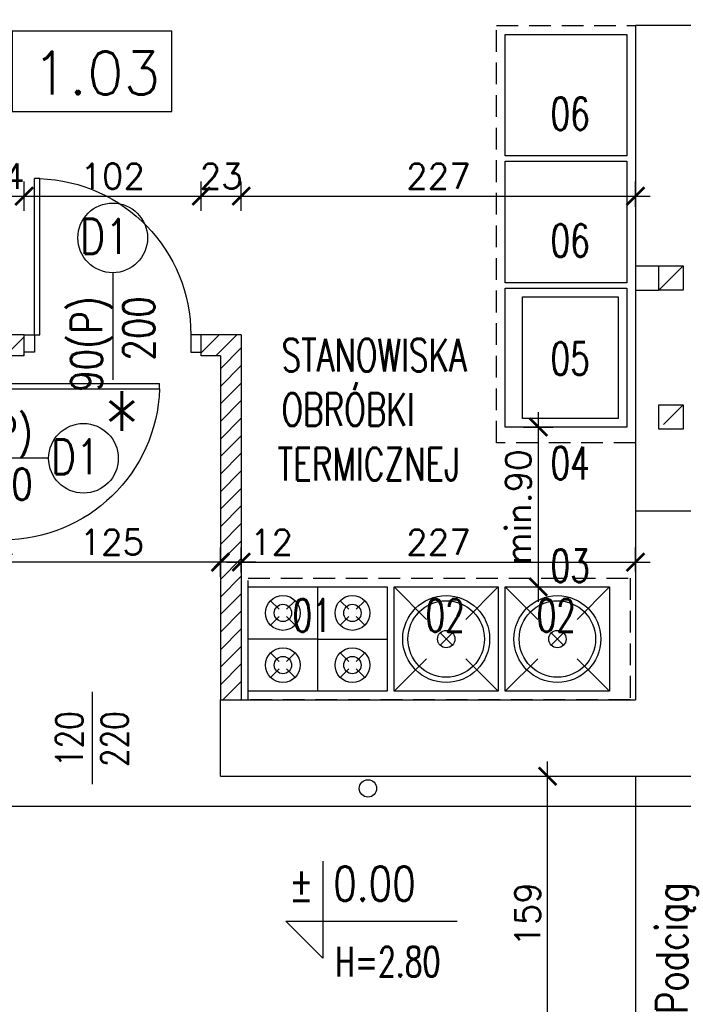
# Model space of a CAD drawing. Header units: millimetres. Extents: x 31969 to 285678, y -69766 to -5517.
# Tile 27 of 37: x 142723 to 143105, y -10332 to -9766. Entities that reach past the tile are written whole.
import ezdxf
from ezdxf.lldxf.tags import DXFTag

# ---------------------------------------------------------------- set-up
doc = ezdxf.new("R2010")
doc.units = ezdxf.units.MM
doc.linetypes.add('HIDDEN', pattern=[0.375, 0.25, -0.125])
doc.linetypes.add('KRE_16_8', pattern=[24, 16, -8])
for name, color, linetype in [('a-biblioteka', 251, 'Continuous'), ('a-koty', 1, 'Continuous'), ('a-opis 1', 3, 'Continuous'), ('a-opis 3', 15, 'Continuous'), ('a-opis stolarki 1', 3, 'Continuous'), ('a-opis stolarki 2', 1, 'Continuous'), ('a-opis technologii 2', 12, 'Continuous'), ('a-przekrój 1', 3, 'Continuous'), ('a-przekrój 2', 251, 'Continuous'), ('a-stolarka drzwiowa', 3, 'Continuous'), ('a-stolarka okienna', 3, 'Continuous'), ('a-wentylacja', 3, 'Continuous'), ('a-wymiary', 11, 'Continuous'), ('a-wyposażenie', 84, 'Continuous'), ('a-ściany działowe projektowane', 5, 'Continuous'), ('a-ściany istniejące murowane', 6, 'Continuous')]:
    doc.layers.add(name, color=color, linetype=linetype)
doc.layers.add('a-pomocnicza', color=42, linetype='Continuous', plot=False)
doc.styles.add('MAREK', font='simplex.shx')
doc.styles.add('RS01507', font='romans.shx', dxfattribs={"width": 0.7, "height": 0.15})
doc.styles.add('WYMIAR', font='romans.shx', dxfattribs={"width": 0.8})
tags = doc.linetypes.add('DASHED', pattern=[0.75, 0.5, -0.25]).pattern_tags.tags
tags[6:7] = [DXFTag(74, 4), DXFTag(75, 0), DXFTag(340, '0'), DXFTag(46, 1.0), DXFTag(50, 0.0), DXFTag(44, 0.0), DXFTag(45, 0.0)]
tags[4:5] = [DXFTag(74, 4), DXFTag(75, 0), DXFTag(340, '0'), DXFTag(46, 1.0), DXFTag(50, 0.0), DXFTag(44, 0.0), DXFTag(45, 0.0)]
doc.dimstyles.new('MAREK', dxfattribs={"dimscale": 0.85, "dimtxt": 17, "dimasz": 12, "dimexe": 10, "dimexo": 0.625, "dimgap": 5, "dimtad": 1, "dimdec": 1, "dimdsep": 46, "dimtxsty": 'MAREK', "dimblk1": 'ARCHTICK', "dimblk2": 'ARCHTICK', "dimsah": 1, "dimcen": 2.5, "dimdle": 10, "dimadec": 0, "dimazin": 0, "dimtfac": 1, "dimtdec": 1, "dimtmove": 1, "dimatfit": 3, "dimldrblk": 'ARCHTICK', "dimfxl": 0, "dimtolj": 1, "dimtzin": 0, "dimarcsym": 0})

# ---------------------------------------------------------------- blocks, each defined once
blk = doc.blocks.new('A$C42BE72CD')
at = {"layer": 'a-stolarka drzwiowa'}
for p, q in [((6, 99.95), (0, 99.95)), ((6, 89.95), (6, 99.95)), ((96, 89.95), (96, 99.95)), ((96, 99.95), (102, 99.95)), ((0, 89.95), (6, 89.95)), ((6, 89.95), (9, 89.95)), ((6, 89.95), (6, 0)), ((9, 89.95), (9, 0)), ((102, 89.95), (96, 89.95)), ((9, 0), (6, 0))]:
    blk.add_line(p, q, dxfattribs=at)
at = {"layer": 'a-stolarka drzwiowa', "linetype": 'DASHED', "lineweight": 25, "ltscale": 20}
blk.add_arc((6, 89.95), 90, 271.9102, 0, dxfattribs=at)
blk = doc.blocks.new('_ARCHTICK')
at = {"color": 0, "linetype": 'ByBlock', "const_width": 0.15}
blk.add_lwpolyline([(-0.5, -0.5), (0.5, 0.5)], dxfattribs=at)
blk = doc.blocks.new('*D1378')
at = {"layer": 'a-wyposażenie', "color": 0, "lineweight": -2}
for p, q in [((143021.07, -9991.6), (143021.07, -10100.6)), ((143012.57, -10000.1), (143029.57, -10000.1)), ((143012.57, -10092.1), (143029.57, -10092.1))]:
    blk.add_line(p, q, dxfattribs=at)
at = {"layer": 'DEFPOINTS', "color": 0}
for p in [(143012.03, -10000.1), (143012.03, -10092.1), (143021.07, -10092.1)]:
    blk.add_point(p, dxfattribs=at)
at = {"layer": 'a-wyposażenie', "color": 0, "linetype": 'ByBlock', "lineweight": -2, "xscale": 10.2, "yscale": 10.2, "zscale": 10.2}
for p, rotation in [((143021.07, -10000.1), 90), ((143021.07, -10092.1), 270)]:
    blk.add_blockref('_ARCHTICK', p, dxfattribs=dict(at, rotation=rotation))
at = {"layer": 'a-wyposażenie', "color": 0, "ltscale": 100, "insert": (143009.6, -10046.1), "char_height": 14.45, "attachment_point": 5, "rotation": 90, "style": 'MAREK'}
blk.add_mtext('\\A1;min.90', dxfattribs=at)
blk = doc.blocks.new('*D1383')
at = {"layer": 'a-wymiary', "color": 0, "lineweight": -2, "ltscale": 100}
for p, q in [((142838.07, -10086.36), (142838.07, -10069.36)), ((142850.07, -10083.84), (142850.07, -10069.36)), ((142858.57, -10077.86), (142829.57, -10077.86))]:
    blk.add_line(p, q, dxfattribs=at)
at = {"layer": 'DEFPOINTS', "color": 0}
for p in [(142838.07, -10077.86), (142850.07, -10084.37), (142838.07, -10088.05)]:
    blk.add_point(p, dxfattribs=at)
at = {"layer": 'a-wymiary', "color": 0, "linetype": 'ByBlock', "lineweight": -2, "xscale": 10.2, "yscale": 10.2, "zscale": 10.2, "rotation": 180}
blk.add_blockref('_ARCHTICK', (142838.07, -10077.86), dxfattribs=at)
at = {"layer": 'a-wymiary', "color": 0, "linetype": 'ByBlock', "lineweight": -2, "xscale": 10.2, "yscale": 10.2, "zscale": 10.2}
blk.add_blockref('_ARCHTICK', (142850.07, -10077.86), dxfattribs=at)
at = {"layer": 'a-wymiary', "color": 0, "ltscale": 100, "insert": (142867.49, -10066.38), "char_height": 14.45, "attachment_point": 5, "style": 'MAREK'}
blk.add_mtext('\\A1;12', dxfattribs=at)
blk = doc.blocks.new('*D1384')
at = {"layer": 'a-wymiary', "color": 0, "lineweight": -2, "ltscale": 100}
for p, q in [((142713.07, -10083.21), (142713.07, -10069.36)), ((142838.07, -10086.36), (142838.07, -10069.36)), ((142846.57, -10077.86), (142704.57, -10077.86))]:
    blk.add_line(p, q, dxfattribs=at)
at = {"layer": 'DEFPOINTS', "color": 0}
for p in [(142713.07, -10077.86), (142713.07, -10083.74), (142838.07, -10088.05)]:
    blk.add_point(p, dxfattribs=at)
at = {"layer": 'a-wymiary', "color": 0, "linetype": 'ByBlock', "lineweight": -2, "xscale": 10.2, "yscale": 10.2, "zscale": 10.2, "rotation": 180}
blk.add_blockref('_ARCHTICK', (142713.07, -10077.86), dxfattribs=at)
at = {"layer": 'a-wymiary', "color": 0, "linetype": 'ByBlock', "lineweight": -2, "xscale": 10.2, "yscale": 10.2, "zscale": 10.2}
blk.add_blockref('_ARCHTICK', (142838.07, -10077.86), dxfattribs=at)
at = {"layer": 'a-wymiary', "color": 0, "ltscale": 100, "insert": (142775.57, -10066.38), "char_height": 14.45, "attachment_point": 5, "style": 'MAREK'}
blk.add_mtext('\\A1;125', dxfattribs=at)
blk = doc.blocks.new('*D1388')
at = {"layer": 'a-wymiary', "color": 0, "lineweight": -2, "ltscale": 100}
for p, q in [((142701.07, -9875.72), (142701.07, -9858.72)), ((142725.07, -9875.72), (142725.07, -9858.72)), ((142692.57, -9867.22), (142733.57, -9867.22))]:
    blk.add_line(p, q, dxfattribs=at)
at = {"layer": 'DEFPOINTS', "color": 0}
for p in [(142725.07, -9867.22), (142701.07, -9949.66), (142725.07, -9949.66)]:
    blk.add_point(p, dxfattribs=at)
at = {"layer": 'a-wymiary', "color": 0, "linetype": 'ByBlock', "lineweight": -2, "xscale": 10.2, "yscale": 10.2, "zscale": 10.2, "rotation": 180}
blk.add_blockref('_ARCHTICK', (142701.07, -9867.22), dxfattribs=at)
at = {"layer": 'a-wymiary', "color": 0, "linetype": 'ByBlock', "lineweight": -2, "xscale": 10.2, "yscale": 10.2, "zscale": 10.2}
blk.add_blockref('_ARCHTICK', (142725.07, -9867.22), dxfattribs=at)
at = {"layer": 'a-wymiary', "color": 0, "ltscale": 100, "insert": (142713.07, -9855.74), "char_height": 14.45, "attachment_point": 5, "style": 'MAREK'}
blk.add_mtext('\\A1;24', dxfattribs=at)
blk = doc.blocks.new('*D1389')
at = {"layer": 'a-wymiary', "color": 0, "lineweight": -2, "ltscale": 100}
for p, q in [((142725.07, -9875.72), (142725.07, -9858.72)), ((142827.07, -9875.72), (142827.07, -9858.72)), ((142716.57, -9867.22), (142835.57, -9867.22))]:
    blk.add_line(p, q, dxfattribs=at)
at = {"layer": 'DEFPOINTS', "color": 0}
for p in [(142827.07, -9867.22), (142725.07, -9947.54), (142827.07, -9949.66)]:
    blk.add_point(p, dxfattribs=at)
at = {"layer": 'a-wymiary', "color": 0, "linetype": 'ByBlock', "lineweight": -2, "xscale": 10.2, "yscale": 10.2, "zscale": 10.2, "rotation": 180}
blk.add_blockref('_ARCHTICK', (142725.07, -9867.22), dxfattribs=at)
at = {"layer": 'a-wymiary', "color": 0, "linetype": 'ByBlock', "lineweight": -2, "xscale": 10.2, "yscale": 10.2, "zscale": 10.2}
blk.add_blockref('_ARCHTICK', (142827.07, -9867.22), dxfattribs=at)
at = {"layer": 'a-wymiary', "color": 0, "ltscale": 100, "insert": (142776.07, -9855.74), "char_height": 14.45, "attachment_point": 5, "style": 'MAREK'}
blk.add_mtext('\\A1;102', dxfattribs=at)
blk = doc.blocks.new('*D1390')
at = {"layer": 'a-wymiary', "color": 0, "lineweight": -2, "ltscale": 100}
for p, q in [((142827.07, -9875.72), (142827.07, -9858.72)), ((142850.07, -9875.72), (142850.07, -9858.72)), ((142818.57, -9867.22), (142858.57, -9867.22))]:
    blk.add_line(p, q, dxfattribs=at)
at = {"layer": 'DEFPOINTS', "color": 0}
for p in [(142850.07, -9867.22), (142827.07, -9949.66), (142850.07, -9949.66)]:
    blk.add_point(p, dxfattribs=at)
at = {"layer": 'a-wymiary', "color": 0, "linetype": 'ByBlock', "lineweight": -2, "xscale": 10.2, "yscale": 10.2, "zscale": 10.2, "rotation": 180}
blk.add_blockref('_ARCHTICK', (142827.07, -9867.22), dxfattribs=at)
at = {"layer": 'a-wymiary', "color": 0, "linetype": 'ByBlock', "lineweight": -2, "xscale": 10.2, "yscale": 10.2, "zscale": 10.2}
blk.add_blockref('_ARCHTICK', (142850.07, -9867.22), dxfattribs=at)
at = {"layer": 'a-wymiary', "color": 0, "ltscale": 100, "insert": (142838.57, -9855.74), "char_height": 14.45, "attachment_point": 5, "style": 'MAREK'}
blk.add_mtext('\\A1;23', dxfattribs=at)
blk = doc.blocks.new('*D1391')
at = {"layer": 'a-wymiary', "color": 0, "lineweight": -2, "ltscale": 100}
for p, q in [((142850.07, -9875.72), (142850.07, -9858.72)), ((143077.07, -9873.45), (143077.07, -9858.72)), ((142841.57, -9867.22), (143085.57, -9867.22))]:
    blk.add_line(p, q, dxfattribs=at)
at = {"layer": 'DEFPOINTS', "color": 0}
for p in [(143077.07, -9867.22), (143077.07, -9873.99), (142850.07, -9949.66)]:
    blk.add_point(p, dxfattribs=at)
at = {"layer": 'a-wymiary', "color": 0, "linetype": 'ByBlock', "lineweight": -2, "xscale": 10.2, "yscale": 10.2, "zscale": 10.2, "rotation": 180}
blk.add_blockref('_ARCHTICK', (142850.07, -9867.22), dxfattribs=at)
at = {"layer": 'a-wymiary', "color": 0, "linetype": 'ByBlock', "lineweight": -2, "xscale": 10.2, "yscale": 10.2, "zscale": 10.2}
blk.add_blockref('_ARCHTICK', (143077.07, -9867.22), dxfattribs=at)
at = {"layer": 'a-wymiary', "color": 0, "ltscale": 100, "insert": (142963.57, -9855.74), "char_height": 14.45, "attachment_point": 5, "style": 'MAREK'}
blk.add_mtext('\\A1;227', dxfattribs=at)
blk = doc.blocks.new('*D1408')
at = {"layer": 'a-wymiary', "color": 0, "lineweight": -2, "ltscale": 100}
for p, q in [((143026.41, -10368.6), (143026.41, -10192.6)), ((143017.91, -10201.1), (143034.91, -10201.1)), ((143034.91, -10360.1), (143017.91, -10360.1))]:
    blk.add_line(p, q, dxfattribs=at)
at = {"layer": 'DEFPOINTS', "color": 0}
for p in [(143014.52, -10201.1), (143026.41, -10201.1), (143041.99, -10360.1)]:
    blk.add_point(p, dxfattribs=at)
at = {"layer": 'a-wymiary', "color": 0, "linetype": 'ByBlock', "lineweight": -2, "xscale": 10.2, "yscale": 10.2, "zscale": 10.2}
for p, rotation in [((143026.41, -10201.1), 90), ((143026.41, -10360.1), 270)]:
    blk.add_blockref('_ARCHTICK', p, dxfattribs=dict(at, rotation=rotation))
at = {"layer": 'a-wymiary', "color": 0, "ltscale": 100, "insert": (143014.94, -10280.6), "char_height": 14.45, "attachment_point": 5, "rotation": 90, "style": 'MAREK'}
blk.add_mtext('\\A1;159', dxfattribs=at)
blk = doc.blocks.new('*D1419')
at = {"layer": 'a-wymiary', "color": 0, "lineweight": -2, "ltscale": 100}
for p, q in [((142850.07, -10083.31), (142850.07, -10069.36)), ((143077.07, -10083.31), (143077.07, -10069.36)), ((142841.57, -10077.86), (143085.57, -10077.86))]:
    blk.add_line(p, q, dxfattribs=at)
at = {"layer": 'DEFPOINTS', "color": 0}
for p in [(143077.07, -10077.86), (142850.07, -10083.84), (143077.07, -10083.84)]:
    blk.add_point(p, dxfattribs=at)
at = {"layer": 'a-wymiary', "color": 0, "linetype": 'ByBlock', "lineweight": -2, "xscale": 10.2, "yscale": 10.2, "zscale": 10.2, "rotation": 180}
blk.add_blockref('_ARCHTICK', (142850.07, -10077.86), dxfattribs=at)
at = {"layer": 'a-wymiary', "color": 0, "linetype": 'ByBlock', "lineweight": -2, "xscale": 10.2, "yscale": 10.2, "zscale": 10.2}
blk.add_blockref('_ARCHTICK', (143077.07, -10077.86), dxfattribs=at)
at = {"layer": 'a-wymiary', "color": 0, "ltscale": 100, "insert": (142963.57, -10066.38), "char_height": 14.45, "attachment_point": 5, "style": 'MAREK'}
blk.add_mtext('\\A1;227', dxfattribs=at)
blk = doc.blocks.new('A$C742963B9')
at = {"layer": 'a-stolarka drzwiowa'}
for p, q in [((6, 88.49), (0, 88.49)), ((6, 78.49), (6, 88.49)), ((86, 78.49), (86, 88.49)), ((86, 88.49), (92, 88.49)), ((0, 78.49), (6, 78.49)), ((86, 78.49), (83, 78.49)), ((83, 78.49), (83, 0)), ((92, 78.49), (86, 78.49)), ((86, 78.49), (86, 0)), ((83, 0), (86, 0))]:
    blk.add_line(p, q, dxfattribs=at)
at = {"layer": 'a-stolarka drzwiowa', "linetype": 'DASHED', "lineweight": 25, "ltscale": 20}
blk.add_arc((84.5, 78.49), 78.5, 180, 268.9051, dxfattribs=at)

msp = doc.modelspace()

# ---------------------------------------------------------------- hatches: boundary and pattern name
at = {"layer": 'a-przekrój 2', "ltscale": 0.1}
h = msp.add_hatch(dxfattribs=at)
h.set_pattern_fill('LINE', color=256, scale=2.25, angle=45)
h.paths.add_polyline_path([(142838.07, -10157.1), (142850.07, -10157.1), (142850.07, -9947.1), (142827.07, -9947.1), (142827.07, -9959.1), (142838.07, -9959.1)])
h.paths.add_polyline_path([(142701.07, -9947.1), (142701.07, -9969.1), (142713.07, -9969.1), (142713.07, -9959.1), (142725.07, -9959.1), (142725.07, -9947.1)])
h.paths.add_polyline_path([(142596.07, -9959.1), (142596.07, -9947.1), (142457.07, -9947.1), (142457.07, -9959.1)])
edge = h.paths.add_edge_path()
edge.add_line((142713.07, -10071.1), (142701.07, -10071.1))
edge.add_line((142701.07, -10071.1), (142701.07, -10139.37))
edge.add_ellipse((142702.26, -10143.25), major_axis=(-9.4, 0), ratio=0.416668, start_angle=82.7651, end_angle=277.2349, ccw=False)
edge.add_line((142701.07, -10147.14), (142701.07, -10157.1))
edge.add_line((142701.07, -10157.1), (142713.07, -10157.1))
edge.add_line((142713.07, -10157.1), (142713.07, -10071.1))
edge = h.paths.add_edge_path(flags=17)
edge.add_ellipse((142702.26, -10143.25), major_axis=(-9.4, 0), ratio=0.416668, start_angle=82.7651, end_angle=277.2349)
edge.add_line((142701.07, -10139.37), (142701.07, -10147.14))

# ---------------------------------------------------------------- linework, layer by layer
at = {"layer": 'a-biblioteka', "linetype": 'DASHED', "lineweight": 25, "ltscale": 20}
msp.add_line((143077.07, -10201.1), (143077.07, -10360.1), dxfattribs=at)
at = {"layer": 'a-koty'}
msp.add_lwpolyline([(142897, -10249.9), (142897, -10305.78), (142875.78, -10284.55), (142974.43, -10284.55)], dxfattribs=at)
at = {"layer": 'a-opis 3'}
msp.add_lwpolyline([(142810.05, -9772.18), (142718.14, -9772.18), (142718.14, -9818.42), (142810.05, -9818.42)], close=True, dxfattribs=at)
at = {"layer": 'a-opis stolarki 1'}
for p, q in [((142776.07, -9911.28), (142776.07, -9972.93)), ((142739.21, -10018.1), (142677.92, -10018.1)), ((142764.33, -10152.54), (142764.33, -10205.65))]:
    msp.add_line(p, q, dxfattribs=at)
at = {"layer": 'a-opis stolarki 2'}
for centre in [(142776.07, -9891.23), (142759.25, -10018.1)]:
    msp.add_circle(centre, 20.05, dxfattribs=at)
at = {"layer": 'a-pomocnicza', "ltscale": 2}
for p, q in [((143077.07, -9907.38), (143090.58, -9907.38)), ((143104.58, -9907.38), (143090.58, -9921.38)), ((143077.07, -9921.38), (143090.58, -9921.38))]:
    msp.add_line(p, q, dxfattribs=at)
msp.add_lwpolyline([(143104.58, -9921.38), (143090.58, -9921.38), (143090.58, -9907.38), (143104.58, -9907.38)], close=True, dxfattribs=at)
at = {"layer": 'a-przekrój 1', "ltscale": 100}
msp.add_circle((142923.03, -10208.06), 5, dxfattribs=at)
at = {"layer": 'a-stolarka okienna', "linetype": 'DASHED', "lineweight": 25, "ltscale": 40}
for p, q in [((143077.07, -10048.38), (143131.74, -10048.38)), ((143522.33, -10218.55), (140656.09, -10218.55))]:
    msp.add_line(p, q, dxfattribs=at)
at = {"layer": 'a-wentylacja', "linetype": 'KRE_16_8'}
msp.add_line((143104.58, -9987.38), (143090.58, -10001.38), dxfattribs=at)
msp.add_lwpolyline([(143104.58, -10001.38), (143090.58, -10001.38), (143090.58, -9987.38), (143104.58, -9987.38)], close=True, dxfattribs=at)
at = {"layer": 'a-wyposażenie'}
for p, q in [((142894.07, -10092.1), (142894.07, -10152.1)), ((142956.76, -10110.78), (142938.07, -10092.1)), ((142979.39, -10110.78), (142998.07, -10092.1)), ((143020.76, -10110.78), (143002.07, -10092.1)), ((143043.39, -10110.78), (143062.07, -10092.1)), ((142867, -10100.03), (142871.95, -10104.98)), ((142881.14, -10100.03), (142876.19, -10104.98)), ((142907, -10100.03), (142911.95, -10104.98)), ((142921.14, -10100.03), (142916.19, -10104.98)), ((142871.95, -10109.22), (142867, -10114.17)), ((142876.19, -10109.22), (142881.14, -10114.17)), ((142911.95, -10109.22), (142907, -10114.17)), ((142916.19, -10109.22), (142921.14, -10114.17)), ((142964.54, -10125.63), (142971.61, -10118.56)), ((142971.61, -10125.63), (142964.54, -10118.56)), ((143028.54, -10125.63), (143035.61, -10118.56)), ((143035.61, -10125.63), (143028.54, -10118.56)), ((142894.07, -10122.1), (142854.07, -10122.1)), ((142894.07, -10122.1), (142934.07, -10122.1)), ((142867, -10130.03), (142871.95, -10134.98)), ((142881.14, -10130.03), (142876.19, -10134.98)), ((142907, -10130.03), (142911.95, -10134.98)), ((142921.14, -10130.03), (142916.19, -10134.98)), ((142938.07, -10152.1), (142956.76, -10133.41)), ((142998.07, -10152.1), (142979.39, -10133.41)), ((143002.07, -10152.1), (143020.76, -10133.41)), ((143062.07, -10152.1), (143043.39, -10133.41)), ((142871.95, -10139.22), (142867, -10144.17)), ((142876.19, -10139.22), (142881.14, -10144.17)), ((142911.95, -10139.22), (142907, -10144.17)), ((142916.19, -10139.22), (142921.14, -10144.17))]:
    msp.add_line(p, q, dxfattribs=at)
at = {"layer": 'a-wyposażenie', "linetype": 'HIDDEN', "ltscale": 50}
for points in [[(142997.07, -10009.1), (142997.07, -9769.1), (143077.07, -9769.1), (143077.07, -10009.1)], [(142854.07, -10087.1), (143074.07, -10087.1), (143074.07, -10157.1), (142854.07, -10157.1)]]:
    msp.add_lwpolyline(points, close=True, dxfattribs=at)
at = {"layer": 'a-wyposażenie'}
for points in [[(143002.03, -9844.1), (143002.03, -9774.1), (143072.03, -9774.1), (143072.03, -9844.1)], [(143002.03, -9917.1), (143002.03, -9847.1), (143072.03, -9847.1), (143072.03, -9917.1)], [(143072.03, -10000.1), (143002.03, -10000.1), (143002.03, -9920.1), (143072.03, -9920.1)], [(143067.03, -9995.1), (143012.03, -9995.1), (143012.03, -9925.1), (143067.03, -9925.1)], [(142934.07, -10092.1), (142934.07, -10152.1), (142854.07, -10152.1), (142854.07, -10092.1)], [(142938.07, -10152.1), (142938.07, -10092.1), (142998.07, -10092.1), (142998.07, -10152.1)], [(143002.07, -10152.1), (143002.07, -10092.1), (143062.07, -10092.1), (143062.07, -10152.1)]]:
    msp.add_lwpolyline(points, close=True, dxfattribs=at)
for centre, radius in [((142874.07, -10107.1), 10), ((142914.07, -10107.1), 10), ((142968.07, -10122.1), 25), ((143032.07, -10122.1), 25), ((142874.07, -10107.1), 5), ((142914.07, -10107.1), 5), ((142968.07, -10122.1), 22), ((143032.07, -10122.1), 22), ((142968.07, -10122.1), 5), ((143032.07, -10122.1), 5), ((142874.07, -10137.1), 10), ((142914.07, -10137.1), 10), ((142874.07, -10137.1), 5), ((142914.07, -10137.1), 5)]:
    msp.add_circle(centre, radius, dxfattribs=at)
at = {"layer": 'a-ściany działowe projektowane', "ltscale": 20}
for p, q in [((142725.07, -9947.1), (142701.07, -9947.1)), ((142725.07, -9959.1), (142725.07, -9947.1)), ((142850.07, -9947.1), (142827.07, -9947.1)), ((142827.07, -9959.1), (142827.07, -9947.1)), ((142850.07, -9947.1), (142850.07, -10157.1)), ((142725.07, -9959.1), (142713.07, -9959.1)), ((142838.07, -9959.1), (142827.07, -9959.1)), ((142838.07, -9959.1), (142838.07, -10157.1))]:
    msp.add_line(p, q, dxfattribs=at)
at = {"layer": 'a-ściany istniejące murowane'}
for p, q in [((143077.07, -9769.1), (143077.07, -10157.1)), ((143121.07, -9769.1), (143077.07, -9769.1)), ((142838.07, -10157.1), (143077.07, -10157.1)), ((142838.07, -10201.1), (142838.07, -10157.1)), ((142838.07, -10201.1), (143121.07, -10201.1))]:
    msp.add_line(p, q, dxfattribs=at)

# ---------------------------------------------------------------- block references
at = {"layer": 'a-stolarka drzwiowa', "ltscale": 100, "xscale": -1}
for p, rotation in [((142725.07, -9857.15), 180), ((142803.02, -9969.1), 90.00000000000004)]:
    msp.add_blockref('A$C42BE72CD', p, dxfattribs=dict(at, rotation=rotation))
at = {"layer": 'a-stolarka drzwiowa', "ltscale": 100, "rotation": 180}
msp.add_blockref('A$C742963B9', (142726.07, -10281.61), dxfattribs=at)

# ---------------------------------------------------------------- texts
at = {"layer": 'a-biblioteka', "insert": (143112.97, -10262.1), "char_height": 18, "width": 35.8438, "attachment_point": 9, "rotation": 90, "style": 'WYMIAR'}
msp.add_mtext('{\\Fromans.shx;\\W1.30304; }Podciąg', dxfattribs=at)
at = {"layer": 'a-koty', "insert": (142877.21, -10253.05), "char_height": 19.8, "width": 462.9754, "attachment_point": 1, "style": 'WYMIAR'}
msp.add_mtext('%%P 0.00', dxfattribs=at)
at = {"layer": 'a-opis 1', "ltscale": 40, "style": 'RS01507', "width": 0.7}
msp.add_text(' H=2.80', height=17.103, dxfattribs=at).set_placement((142895.97, -10316.38))
at = {"layer": 'a-opis 3', "style": 'MAREK'}
msp.add_text('1.03', height=24.659, dxfattribs=at).set_placement((142729.61, -9808.71))
at = {"layer": 'a-opis stolarki 1', "attachment_point": 9, "rotation": 90, "style": 'WYMIAR'}
for s, insert, char_height, width in [('{\\Fromans.shx;\\W2.66019; }\\P{\\Fromans.shx;\\W0.56495; }90(P)\\P{\\Fromans.shx;\\W1.23162; }200', (142800.05, -9924.86), 18, 35.8438), ('{\\Fromans.shx;\\W1.32685; }\\P120\\P220', (142784.98, -10163.65), 15.6, 31.0646)]:
    msp.add_mtext(s, dxfattribs=dict(at, insert=insert, char_height=char_height, width=width))
at = {"layer": 'a-opis stolarki 1', "insert": (142729.99, -10041.97), "char_height": 18, "width": 39.8438, "attachment_point": 9, "style": 'WYMIAR'}
msp.add_mtext('{\\Fromans.shx;\\W2.52130; }\\P{\\Fromans.shx;\\W0.42606; }90(P)\\P{\\Fromans.shx;\\W1.09273; }200', dxfattribs=at)
at = {"layer": 'a-opis stolarki 2', "char_height": 20.047, "width": 23.6587, "attachment_point": 9, "style": 'WYMIAR'}
for insert in [(142785.53, -9900.41), (142768.72, -10027.28)]:
    msp.add_mtext('D1', dxfattribs=dict(at, insert=insert))
at = {"layer": 'a-opis stolarki 2', "insert": (142727.55, -10019.53), "char_height": 40.095, "attachment_point": 7, "style": 'WYMIAR'}
msp.add_mtext_dynamic_manual_height_columns('{\\Fromans.shx;\\W1.55693; }{\\A1;*}', width=124.3193, gutter_width=12.5, heights=[0], dxfattribs=at)
at = {"layer": 'a-opis technologii 2', "ltscale": 40, "style": 'RS01507', "width": 0.7}
for s, p in [('06', (143028.15, -9829.18)), ('06', (143028.15, -9902.18)), ('05', (143028.15, -9970.13)), ('04', (143028.15, -10030.22)), ('03', (143028.15, -10089.33)), ('01', (142879.64, -10117.9)), ('02', (142956.16, -10117.9)), ('02', (143020.16, -10117.9))]:
    msp.add_text(s, height=18.813, dxfattribs=at).set_placement(p)
at = {"layer": 'a-opis technologii 2', "color": 144, "ltscale": 40, "attachment_point": 1, "style": 'RS01507'}
for s, width, insert, char_height in [('{\\Fromans.shx;\\W0.47205; }ANEKS MYCIA SPRZĘTU {\\Fromans.shx;\\W0.47205; }KUCHENNEGO', 242.5787, (142781.65, -9688.62), 18.813), ('{\\Fromans.shx;\\W0.17250; }STANOWISKA {\\Fromans.shx;\\W0.17250; }OBRÓBKI {\\Fromans.shx;\\W0.17250; }TERMICZNEJ', 124.3193, (142871.02, -9949.26), 18.81299)]:
    msp.add_mtext_dynamic_manual_height_columns(s, width=width, gutter_width=12.5, heights=[0], dxfattribs=dict(at, insert=insert, char_height=char_height))

# ---------------------------------------------------------------- dimensions: what is measured, and where the dimension line sits
at = {"layer": 'a-wymiary', "ltscale": 100}
for base, p1, p2, picture, middle in [((142725.07, -9867.22), (142701.07, -9949.66), (142725.07, -9949.66), '*D1388', (142713.07, -9867.22)), ((142850.07, -9867.22), (142827.07, -9949.66), (142850.07, -9949.66), '*D1390', (142838.57, -9867.22)), ((142838.07, -10077.86), (142850.07, -10084.37), (142838.07, -10088.05), '*D1383', (142867.49, -10077.86))]:
    dim = msp.add_linear_dim(base=base, p1=p1, p2=p2, dimstyle='MAREK', dxfattribs=at)
    dim.commit()
    dim.dimension.update_dxf_attribs({"geometry": picture, "text_midpoint": middle, "dimtype": 160})
for base, p1, p2, picture, middle in [((142827.07, -9867.22), (142725.07, -9947.54), (142827.07, -9949.66), '*D1389', (142776.07, -9855.74)), ((143077.07, -9867.22), (142850.07, -9949.66), (143077.07, -9873.99), '*D1391', (142963.57, -9855.74)), ((142713.07, -10077.86), (142838.07, -10088.05), (142713.07, -10083.74), '*D1384', (142775.57, -10066.38)), ((143077.07, -10077.86), (142850.07, -10083.84), (143077.07, -10083.84), '*D1419', (142963.57, -10066.38))]:
    dim = msp.add_linear_dim(base=base, p1=p1, p2=p2, dimstyle='MAREK', dxfattribs=at)
    dim.commit()
    dim.dimension.update_dxf_attribs({"geometry": picture, "text_midpoint": middle})
dim = msp.add_linear_dim(base=(143026.41, -10201.1), p1=(143041.99, -10360.1), p2=(143014.52, -10201.1), angle=90, dimstyle='MAREK', dxfattribs=at)
dim.commit()
dim.dimension.update_dxf_attribs({"geometry": '*D1408', "text_midpoint": (143014.94, -10280.6)})
at = {"layer": 'a-wyposażenie'}
dim = msp.add_linear_dim(base=(143021.07, -10092.1), p1=(143012.03, -10000.1), p2=(143012.03, -10092.1), angle=90, text='min.90', dimstyle='MAREK', override={"dimtfill": 1, "dimtfillclr": 256}, dxfattribs=at)
dim.commit()
dim.dimension.update_dxf_attribs({"geometry": '*D1378', "text_midpoint": (143009.6, -10046.1)})

doc.saveas('drawing.dxf')
